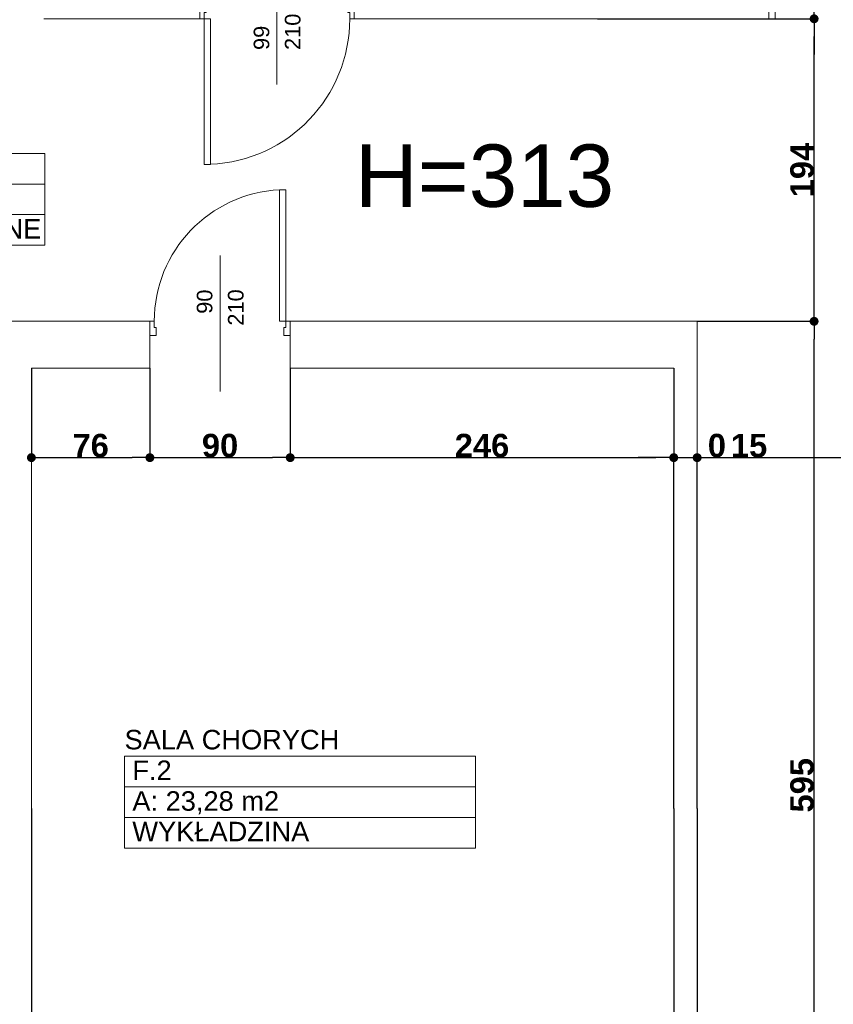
# Model space of a CAD drawing. Header units: millimetres. Extents: x 183299 to 1018155, y -286688 to 171278.
# Tile 88 of 100: x 433003 to 438221, y -101656 to -95342. Entities that reach past the tile are written whole.
import ezdxf
from ezdxf.enums import TextEntityAlignment as Align

# ---------------------------------------------------------------- set-up
doc = ezdxf.new("R2010")
doc.units = ezdxf.units.MM
doc.header["$MEASUREMENT"] = 0
for name, color, linetype in [('Drzwi ArchiCAD', 7, 'Continuous'), ('Elementy Modelu - Strefy', 7, 'Continuous'), ('inwentaryzacja_sciany', 7, 'Continuous'), ('Wymiarowanie - Ogólne', 7, 'Continuous'), ('Znaczniki Drzwi', 7, 'Continuous')]:
    doc.layers.add(name, color=color, linetype=linetype)
for name, color, linetype, lineweight in [('Drzwi ArchiCAD_Nr_Pióra__1', 7, 'Continuous', 13), ('Elementy Modelu - Strefy_Nr_Pióra__6', 250, 'Continuous', 18), ('inwentaryzacja_sciany_Nr_Pióra__1', 7, 'Continuous', 13), ('Opisy - Ogólne_Nr_Pióra__20', 1, 'Continuous', 0), ('Znaczniki Drzwi_Nr_Pióra__1', 7, 'Continuous', 13), ('Znaczniki Drzwi_Nr_Pióra__7', 7, 'Continuous', 35)]:
    doc.layers.add(name, color=color, linetype=linetype, lineweight=lineweight)
doc.layers.add('Drzwi ArchiCAD_Nr_Pióra__23', color=7, linetype='Continuous', lineweight=20, true_color=0xff6600)
doc.layers.add('Drzwi ArchiCAD_Nr_Pióra__3', color=7, linetype='Continuous', lineweight=18, true_color=0xff6600)
doc.styles.add('GENERATED_STYLE_1', font='arial.ttf')
doc.styles.add('GENERATED_STYLE_2', font='arialbd.ttf')
doc.styles.get("Standard").update_dxf_attribs({"font": 'txt', "bigfont": 'BIGFONT.SHX'})
doc.dimstyles.new('GENERATED_STYLE__1', dxfattribs={"dimtxt": 150, "dimasz": 114, "dimexe": 0.18, "dimexo": 0, "dimgap": 0.09, "dimtad": 1, "dimtih": 1, "dimtoh": 1, "dimdec": 0, "dimlfac": 0.1, "dimzin": 0, "dimdsep": 46, "dimtxsty": 'GENERATED_STYLE_2', "dimblk": 'ARROWHEAD_11', "dimblk1": 'ARROWHEAD_11', "dimblk2": 'ARROWHEAD_11', "dimcen": 0.09, "dimclrd": 256, "dimclre": 256, "dimclrt": 256, "dimazin": 0, "dimtfac": 1, "dimtdec": 4, "dimtmove": 0, "dimatfit": 3, "dimfxl": 1, "dimtolj": 1, "dimtzin": 0, "dimarcsym": 0})
doc.dimstyles.new('GENERATED_STYLE__2', dxfattribs={"dimtxt": 150, "dimasz": 114, "dimexe": 0.18, "dimexo": 0, "dimgap": 0.09, "dimtad": 1, "dimdec": 0, "dimlfac": 0.1, "dimzin": 0, "dimdsep": 46, "dimtxsty": 'GENERATED_STYLE_2', "dimblk": 'ARROWHEAD_11', "dimblk1": 'ARROWHEAD_11', "dimblk2": 'ARROWHEAD_11', "dimcen": 0.09, "dimclrd": 256, "dimclre": 256, "dimclrt": 256, "dimazin": 0, "dimtfac": 1, "dimtdec": 4, "dimtmove": 0, "dimatfit": 3, "dimfxl": 1, "dimtolj": 1, "dimtzin": 0, "dimarcsym": 0})

# ---------------------------------------------------------------- blocks, each defined once
blk = doc.blocks.new('KOMUNIKACJA_F.1_136_2', base_point=(257052.2, -96495.4))
at = {"layer": 'Elementy Modelu - Strefy_Nr_Pióra__6', "linetype": 'Continuous'}
for p, q in [((256283.3, -96298.9), (257821, -96298.9)), ((256283.3, -96495.4), (256283.3, -96298.9)), ((257821, -96298.9), (257821, -96495.4)), ((257821, -96495.4), (256283.3, -96495.4)), ((256283.3, -96495.4), (257821, -96495.4)), ((256283.3, -96691.8), (256283.3, -96495.4)), ((257821, -96495.4), (257821, -96691.8)), ((257821, -96691.8), (256283.3, -96691.8)), ((256283.3, -96691.8), (257821, -96691.8)), ((256283.3, -96888.2), (256283.3, -96691.8)), ((257821, -96691.8), (257821, -96888.2)), ((257821, -96888.2), (256283.3, -96888.2))]:
    blk.add_line(p, q, dxfattribs=at)
at = {"linetype": 'Continuous', "flags": 1}
for tag in ['ROOM_AREA', 'ROOM_PERIM', 'ROOM_WALLS_SURF', 'ROOM_DOORS_SURF', 'ROOM_WINDS_SURF', 'ROOM_BASELEV', 'ROOM_HEIGHT', 'ROOM_NET_AREA', 'ROOM_REDUCED_AREA', 'ROOM_CALC_AREA', 'ROOM_VOLUME']:
    blk.add_attdef(tag, text='', height=2000, dxfattribs=at).set_placement((257052.2, -97528.5), align=Align.BOTTOM_LEFT)
at = {"layer": 'Elementy Modelu - Strefy_Nr_Pióra__6', "linetype": 'Continuous', "insert": (256333.3, -96523.9), "char_height": 125, "attachment_point": 1, "style": 'GENERATED_STYLE_1'}
blk.add_mtext('{A: 71,92 m2}', dxfattribs=at)
at = {"layer": 'Elementy Modelu - Strefy_Nr_Pióra__6', "style": 'GENERATED_STYLE_1'}
for tag, p in [('ROOM_NAME', (256283.3, -96293)), ('ROOM_NUMBER', (256333.3, -96489.4)), ('basec', (256333.3, -96882.3))]:
    blk.add_attdef(tag, text='', height=125, dxfattribs=at).set_placement(p, align=Align.BOTTOM_LEFT)
blk = doc.blocks.new('SALA CHORYCH                   _F.2_137_2', base_point=(259457.6, -100360.6))
at = {"layer": 'Elementy Modelu - Strefy_Nr_Pióra__6', "linetype": 'Continuous'}
for p, q in [((258332.5, -100164.2), (260582.8, -100164.2)), ((258332.5, -100360.6), (258332.5, -100164.2)), ((260582.8, -100164.2), (260582.8, -100360.6)), ((260582.8, -100360.6), (258332.5, -100360.6)), ((258332.5, -100360.6), (260582.8, -100360.6)), ((258332.5, -100557), (258332.5, -100360.6)), ((260582.8, -100360.6), (260582.8, -100557)), ((260582.8, -100557), (258332.5, -100557)), ((258332.5, -100557), (260582.8, -100557)), ((258332.5, -100753.4), (258332.5, -100557)), ((260582.8, -100557), (260582.8, -100753.4)), ((260582.8, -100753.4), (258332.5, -100753.4))]:
    blk.add_line(p, q, dxfattribs=at)
at = {"linetype": 'Continuous', "flags": 1}
for tag in ['ROOM_AREA', 'ROOM_PERIM', 'ROOM_WALLS_SURF', 'ROOM_DOORS_SURF', 'ROOM_WINDS_SURF', 'ROOM_BASELEV', 'ROOM_HEIGHT', 'ROOM_NET_AREA', 'ROOM_REDUCED_AREA', 'ROOM_CALC_AREA', 'ROOM_VOLUME']:
    blk.add_attdef(tag, text='', height=2000, dxfattribs=at).set_placement((259457.6, -101393.7), align=Align.BOTTOM_LEFT)
at = {"layer": 'Elementy Modelu - Strefy_Nr_Pióra__6', "linetype": 'Continuous', "insert": (258382.5, -100389.2), "char_height": 125, "attachment_point": 1, "style": 'GENERATED_STYLE_1'}
blk.add_mtext('{A: 23,28 m2}', dxfattribs=at)
at = {"layer": 'Elementy Modelu - Strefy_Nr_Pióra__6', "style": 'GENERATED_STYLE_1'}
for tag, p in [('ROOM_NAME', (258332.5, -100158.2)), ('ROOM_NUMBER', (258382.5, -100354.7)), ('basec', (258382.5, -100747.5))]:
    blk.add_attdef(tag, text='', height=125, dxfattribs=at).set_placement(p, align=Align.BOTTOM_LEFT)
blk = doc.blocks.new('D1 Drzwi proste 12_65')
at = {"layer": 'Drzwi ArchiCAD_Nr_Pióra__1', "linetype": 'Continuous'}
for p, q in [((-450, 0), (-450, -90)), ((450, 0), (450, -90))]:
    blk.add_line(p, q, dxfattribs=at)
at = {"layer": 'Drzwi ArchiCAD_Nr_Pióra__23', "linetype": 'Continuous'}
for p, q in [((-422, 0), (-450, 0)), ((-450, 0), (-450, -90)), ((-422, -40), (-422, 0)), ((450, 0), (422, 0)), ((422, 0), (422, -40)), ((450, -90), (450, 0)), ((-410, -40), (-422, -40)), ((-410, -90), (-410, -40)), ((422, -40), (410, -40)), ((410, -40), (410, -90)), ((-450, -90), (-410, -90)), ((410, -90), (450, -90))]:
    blk.add_line(p, q, dxfattribs=at)
at = {"layer": 'Drzwi ArchiCAD_Nr_Pióra__3', "linetype": 'Continuous'}
for p, q in [((422, 844), (382, 844)), ((382, 844), (382, 0)), ((422, 0), (422, 844)), ((382, 0), (422, 0))]:
    blk.add_line(p, q, dxfattribs=at)
blk.add_arc((422, 0), 844, 92.71646, 180, dxfattribs=at)
blk = doc.blocks.new('Znacznik O 12_255')
at = {"layer": 'Znaczniki Drzwi_Nr_Pióra__1', "linetype": 'Continuous'}
blk.add_line((0, 421.4), (0, -450), dxfattribs=at)
at = {"layer": 'Znaczniki Drzwi_Nr_Pióra__7', "linetype": 'Continuous', "char_height": 100, "attachment_point": 7, "rotation": 90, "style": 'GENERATED_STYLE_1'}
for s, insert in [('{90}', (-47.9, 48.2)), ('{210}', (152.1, -27.7))]:
    blk.add_mtext(s, dxfattribs=dict(at, insert=insert))
blk = doc.blocks.new('Ściana_709_2', base_point=(248915.1, -97675.8))
at = {"layer": 'inwentaryzacja_sciany_Nr_Pióra__1', "linetype": 'Continuous'}
for p, q in [((258495.1, -97375.8), (255215.1, -97375.8)), ((258495.1, -97375.8), (258495.1, -97465.8)), ((259395.1, -97375.8), (259395.1, -97465.8)), ((262005.1, -97375.8), (259395.1, -97375.8)), ((258495.1, -97465.8), (258495.1, -97675.8)), ((259395.1, -97465.8), (259395.1, -97675.8)), ((257735.1, -97675.8), (258495.1, -97675.8)), ((259395.1, -97675.8), (261855.1, -97675.8))]:
    blk.add_line(p, q, dxfattribs=at)
at = {"layer": 'Drzwi ArchiCAD', "linetype": 'Continuous'}
blk.add_blockref('D1 Drzwi proste 12_65', (258945.1, -97375.8), dxfattribs=at)
at = {"layer": 'Znaczniki Drzwi'}
blk.add_blockref('Znacznik O 12_255', (258945.1, -97375.8), dxfattribs=at)
blk = doc.blocks.new('Ściana_710_2', base_point=(262005.1, -103325.8))
at = {"layer": 'inwentaryzacja_sciany_Nr_Pióra__1', "linetype": 'Continuous'}
for p, q in [((262005.1, -103325.8), (262005.1, -97375.8)), ((261855.1, -97675.8), (261855.1, -103325.8))]:
    blk.add_line(p, q, dxfattribs=at)
blk = doc.blocks.new('Ściana_711_2', base_point=(257735.1, -103325.8))
at = {"layer": 'inwentaryzacja_sciany_Nr_Pióra__1', "linetype": 'Continuous'}
for p, q in [((257585.1, -97675.8), (257585.1, -103325.8)), ((257735.1, -103325.8), (257735.1, -97675.8))]:
    blk.add_line(p, q, dxfattribs=at)
blk = doc.blocks.new('D1 Drzwi proste 12_68')
at = {"layer": 'Drzwi ArchiCAD_Nr_Pióra__1', "linetype": 'Continuous'}
for p, q in [((-495, 0), (-495, -90)), ((495, 0), (495, -90))]:
    blk.add_line(p, q, dxfattribs=at)
at = {"layer": 'Drzwi ArchiCAD_Nr_Pióra__23', "linetype": 'Continuous'}
for p, q in [((-467, 0), (-495, 0)), ((-495, 0), (-495, -90)), ((-467, -40), (-467, 0)), ((495, 0), (467, 0)), ((467, 0), (467, -40)), ((495, -90), (495, 0)), ((-455, -40), (-467, -40)), ((-455, -90), (-455, -40)), ((467, -40), (455, -40)), ((455, -40), (455, -90)), ((-495, -90), (-455, -90)), ((455, -90), (495, -90))]:
    blk.add_line(p, q, dxfattribs=at)
at = {"layer": 'Drzwi ArchiCAD_Nr_Pióra__3', "linetype": 'Continuous'}
for p, q in [((467, 934), (427, 934)), ((427, 934), (427, 0)), ((467, 0), (467, 934)), ((427, 0), (467, 0))]:
    blk.add_line(p, q, dxfattribs=at)
blk.add_arc((467, 0), 934, 92.45453, 180, dxfattribs=at)
blk = doc.blocks.new('Znacznik O 12_261')
at = {"layer": 'Znaczniki Drzwi_Nr_Pióra__1', "linetype": 'Continuous'}
blk.add_line((0, 421.4), (0, -250), dxfattribs=at)
at = {"layer": 'Znaczniki Drzwi_Nr_Pióra__7', "linetype": 'Continuous', "char_height": 100, "attachment_point": 7, "rotation": 270, "style": 'GENERATED_STYLE_1'}
for s, insert in [('{210}', (-152.1, 200)), ('{99}', (47.9, 200))]:
    blk.add_mtext(s, dxfattribs=dict(at, insert=insert))
blk = doc.blocks.new('D2 Asymetryczne 12_14')
at = {"layer": 'Drzwi ArchiCAD_Nr_Pióra__1', "linetype": 'Continuous'}
for p, q in [((-750, 0), (-750, -100)), ((750, 0), (750, -100))]:
    blk.add_line(p, q, dxfattribs=at)
at = {"layer": 'Drzwi ArchiCAD_Nr_Pióra__23', "linetype": 'Continuous'}
for p, q in [((-710, 0), (-750, 0)), ((-750, 0), (-750, -100)), ((-710, -100), (-710, 0)), ((750, 0), (710, 0)), ((710, 0), (710, -100)), ((750, -100), (750, 0)), ((-750, -100), (-710, -100)), ((710, -100), (750, -100))]:
    blk.add_line(p, q, dxfattribs=at)
at = {"layer": 'Drzwi ArchiCAD_Nr_Pióra__3', "linetype": 'Continuous'}
for p, q in [((710, 1093.4), (670, 1093.4)), ((670, 1093.4), (670, 0)), ((710, 0), (710, 1093.4)), ((-710, 0), (-710, 326.6)), ((-710, 326.6), (-670, 326.6)), ((-670, 326.6), (-670, 0)), ((-670, 0), (-710, 0)), ((670, 0), (710, 0))]:
    blk.add_line(p, q, dxfattribs=at)
for centre, radius, start, end in [((710, 0), 1093.4, 92.09512, 180), ((-710, 0), 326.6, 0, 83.01753)]:
    blk.add_arc(centre, radius, start, end, dxfattribs=at)
blk = doc.blocks.new('Znacznik O 12_262')
at = {"layer": 'Znaczniki Drzwi_Nr_Pióra__1', "linetype": 'Continuous'}
blk.add_line((0, -521.4), (0, 150), dxfattribs=at)
at = {"layer": 'Znaczniki Drzwi_Nr_Pióra__7', "linetype": 'Continuous', "char_height": 100, "attachment_point": 7, "rotation": 270, "style": 'GENERATED_STYLE_1'}
for s, insert in [('{210}', (-152.1, -72.3)), ('{150}', (47.9, -72.3))]:
    blk.add_mtext(s, dxfattribs=dict(at, insert=insert))
blk = doc.blocks.new('Ściana_717_2', base_point=(264915.1, -95435.8))
at = {"layer": 'inwentaryzacja_sciany_Nr_Pióra__1', "linetype": 'Continuous'}
for p, q in [((258815.1, -95335.8), (257915.1, -95335.8)), ((258815.1, -95345.8), (258815.1, -95335.8)), ((259805.1, -95345.8), (259805.1, -95335.8)), ((261865.1, -95335.8), (259805.1, -95335.8)), ((262465.1, -95335.8), (261965.1, -95335.8)), ((262465.1, -95335.8), (262465.1, -95435.8)), ((263965.1, -95335.8), (263965.1, -95435.8)), ((264915.1, -95335.8), (263965.1, -95335.8)), ((258815.1, -95435.8), (258815.1, -95345.8)), ((259805.1, -95435.8), (259805.1, -95345.8)), ((257815.1, -95435.8), (258815.1, -95435.8)), ((259805.1, -95435.8), (262465.1, -95435.8)), ((263965.1, -95435.8), (264915.1, -95435.8))]:
    blk.add_line(p, q, dxfattribs=at)
at = {"layer": 'Drzwi ArchiCAD', "linetype": 'Continuous', "xscale": -1}
blk.add_blockref('D2 Asymetryczne 12_14', (263215.1, -95335.8), dxfattribs=at)
at = {"layer": 'Drzwi ArchiCAD', "linetype": 'Continuous', "rotation": 180}
blk.add_blockref('D1 Drzwi proste 12_68', (259310.1, -95435.8), dxfattribs=at)
at = {"layer": 'Znaczniki Drzwi', "rotation": 180}
for name, p in [('Znacznik O 12_262', (263215.1, -95435.8)), ('Znacznik O 12_261', (259310.1, -95435.8))]:
    blk.add_blockref(name, p, dxfattribs=at)
blk = doc.blocks.new('ARROWHEAD_11')
at = {"linetype": 'Continuous'}
blk.add_line((0, 0), (-1, 0), dxfattribs=at)
at = {"linetype": 'Continuous', "const_width": 0.25, "flags": 128}
blk.add_lwpolyline([(-0.125, 0, 1), (0.125, 0, 1)], format="xyb", close=True, dxfattribs=at)
blk = doc.blocks.new('*D5241')
at = {"layer": 'Defpoints', "color": 0}
for p in [(432928, -100401.3), (433078, -100401.3), (433078, -104846.3)]:
    blk.add_point(p, dxfattribs=at)
at = {"layer": 'Wymiarowanie - Ogólne', "linetype": 'Continuous', "lineweight": -2}
for p, q in [((432928, -100401.3), (432928, -104846.5)), ((433078, -100401.3), (433078, -104846.5)), ((432814, -104846.3), (432700, -104846.3)), ((432928, -104846.3), (433078, -104846.3)), ((433192, -104846.3), (433516.1, -104846.3))]:
    blk.add_line(p, q, dxfattribs=at)
at = {"layer": 'Wymiarowanie - Ogólne', "lineweight": -2, "xscale": 114, "yscale": 114, "zscale": 114}
blk.add_blockref('ARROWHEAD_11', (432928, -104846.3), dxfattribs=at)
at = {"layer": 'Wymiarowanie - Ogólne', "lineweight": -2, "xscale": 114, "yscale": 114, "zscale": 114, "rotation": 180}
blk.add_blockref('ARROWHEAD_11', (433078, -104846.3), dxfattribs=at)
at = {"layer": 'Wymiarowanie - Ogólne', "insert": (433411, -104769.7), "char_height": 150, "attachment_point": 5, "style": 'GENERATED_STYLE_2'}
blk.add_mtext('\\A1;15', dxfattribs=at)
blk = doc.blocks.new('*D5242')
at = {"layer": 'Defpoints', "color": 0}
for p in [(433078, -100401.3), (437198, -100401.3), (437198, -104846.3)]:
    blk.add_point(p, dxfattribs=at)
at = {"layer": 'Wymiarowanie - Ogólne', "linetype": 'Continuous', "lineweight": -2}
for p, q in [((433078, -100401.3), (433078, -104846.5)), ((437198, -100401.3), (437198, -104846.5)), ((433192, -104846.3), (437084, -104846.3))]:
    blk.add_line(p, q, dxfattribs=at)
at = {"layer": 'Wymiarowanie - Ogólne', "lineweight": -2, "xscale": 114, "yscale": 114, "zscale": 114, "rotation": 180}
blk.add_blockref('ARROWHEAD_11', (433078, -104846.3), dxfattribs=at)
at = {"layer": 'Wymiarowanie - Ogólne', "lineweight": -2, "xscale": 114, "yscale": 114, "zscale": 114}
blk.add_blockref('ARROWHEAD_11', (437198, -104846.3), dxfattribs=at)
at = {"layer": 'Wymiarowanie - Ogólne', "insert": (435138, -104771), "char_height": 150, "attachment_point": 5, "style": 'GENERATED_STYLE_2'}
blk.add_mtext('\\A1;412', dxfattribs=at)
blk = doc.blocks.new('*D5243')
at = {"layer": 'Defpoints', "color": 0}
for p in [(437198, -100401.3), (437348, -100401.3), (437348, -104846.3)]:
    blk.add_point(p, dxfattribs=at)
at = {"layer": 'Wymiarowanie - Ogólne', "linetype": 'Continuous', "lineweight": -2}
for p, q in [((437198, -100401.3), (437198, -104846.5)), ((437348, -100401.3), (437348, -104846.5)), ((437084, -104846.3), (436970, -104846.3)), ((437198, -104846.3), (437348, -104846.3)), ((437462, -104846.3), (437786.1, -104846.3))]:
    blk.add_line(p, q, dxfattribs=at)
at = {"layer": 'Wymiarowanie - Ogólne', "lineweight": -2, "xscale": 114, "yscale": 114, "zscale": 114}
blk.add_blockref('ARROWHEAD_11', (437198, -104846.3), dxfattribs=at)
at = {"layer": 'Wymiarowanie - Ogólne', "lineweight": -2, "xscale": 114, "yscale": 114, "zscale": 114, "rotation": 180}
blk.add_blockref('ARROWHEAD_11', (437348, -104846.3), dxfattribs=at)
at = {"layer": 'Wymiarowanie - Ogólne', "insert": (437681, -104769.7), "char_height": 150, "attachment_point": 5, "style": 'GENERATED_STYLE_2'}
blk.add_mtext('\\A1;15', dxfattribs=at)
blk = doc.blocks.new('*D5244')
at = {"layer": 'Defpoints', "color": 0}
for p in [(440258, -94426.3), (437348, -100401.3), (440258, -104846.3)]:
    blk.add_point(p, dxfattribs=at)
at = {"layer": 'Wymiarowanie - Ogólne', "linetype": 'Continuous', "lineweight": -2}
for p, q in [((440258, -94426.3), (440258, -104846.5)), ((437348, -100401.3), (437348, -104846.5)), ((437462, -104846.3), (440144, -104846.3))]:
    blk.add_line(p, q, dxfattribs=at)
at = {"layer": 'Wymiarowanie - Ogólne', "lineweight": -2, "xscale": 114, "yscale": 114, "zscale": 114, "rotation": 180}
blk.add_blockref('ARROWHEAD_11', (437348, -104846.3), dxfattribs=at)
at = {"layer": 'Wymiarowanie - Ogólne', "lineweight": -2, "xscale": 114, "yscale": 114, "zscale": 114}
blk.add_blockref('ARROWHEAD_11', (440258, -104846.3), dxfattribs=at)
at = {"layer": 'Wymiarowanie - Ogólne', "insert": (438803, -104769.6), "char_height": 150, "attachment_point": 5, "style": 'GENERATED_STYLE_2'}
blk.add_mtext('\\A1;291', dxfattribs=at)
blk = doc.blocks.new('*D6581')
at = {"layer": 'Defpoints', "color": 0}
for p in [(433078, -97576.3), (433838, -97576.3), (433838, -98150.5)]:
    blk.add_point(p, dxfattribs=at)
at = {"layer": 'Wymiarowanie - Ogólne', "linetype": 'Continuous', "lineweight": -2}
for p, q in [((433078, -97576.3), (433078, -98150.7)), ((433838, -97576.3), (433838, -98150.7)), ((433192, -98150.5), (433724, -98150.5))]:
    blk.add_line(p, q, dxfattribs=at)
at = {"layer": 'Wymiarowanie - Ogólne', "lineweight": -2, "xscale": 114, "yscale": 114, "zscale": 114, "rotation": 180}
blk.add_blockref('ARROWHEAD_11', (433078, -98150.5), dxfattribs=at)
at = {"layer": 'Wymiarowanie - Ogólne', "lineweight": -2, "xscale": 114, "yscale": 114, "zscale": 114}
blk.add_blockref('ARROWHEAD_11', (433838, -98150.5), dxfattribs=at)
at = {"layer": 'Wymiarowanie - Ogólne', "insert": (433458, -98073.9), "char_height": 150, "attachment_point": 5, "style": 'GENERATED_STYLE_2'}
blk.add_mtext('\\A1;76', dxfattribs=at)
blk = doc.blocks.new('*D6582')
at = {"layer": 'Defpoints', "color": 0}
for p in [(433838, -97576.3), (434738, -97576.3), (434738, -98150.5)]:
    blk.add_point(p, dxfattribs=at)
at = {"layer": 'Wymiarowanie - Ogólne', "linetype": 'Continuous', "lineweight": -2}
for p, q in [((433838, -97576.3), (433838, -98150.7)), ((434738, -97576.3), (434738, -98150.7)), ((433952, -98150.5), (434624, -98150.5))]:
    blk.add_line(p, q, dxfattribs=at)
at = {"layer": 'Wymiarowanie - Ogólne', "lineweight": -2, "xscale": 114, "yscale": 114, "zscale": 114, "rotation": 180}
blk.add_blockref('ARROWHEAD_11', (433838, -98150.5), dxfattribs=at)
at = {"layer": 'Wymiarowanie - Ogólne', "lineweight": -2, "xscale": 114, "yscale": 114, "zscale": 114}
blk.add_blockref('ARROWHEAD_11', (434738, -98150.5), dxfattribs=at)
at = {"layer": 'Wymiarowanie - Ogólne', "insert": (434288, -98073.8), "char_height": 150, "attachment_point": 5, "style": 'GENERATED_STYLE_2'}
blk.add_mtext('\\A1;90', dxfattribs=at)
blk = doc.blocks.new('*D6583')
at = {"layer": 'Defpoints', "color": 0}
for p in [(434738, -97576.3), (437198, -97576.3), (437198, -98150.5)]:
    blk.add_point(p, dxfattribs=at)
at = {"layer": 'Wymiarowanie - Ogólne', "linetype": 'Continuous', "lineweight": -2}
for p, q in [((434738, -97576.3), (434738, -98150.7)), ((437198, -97576.3), (437198, -98150.7)), ((434852, -98150.5), (437084, -98150.5))]:
    blk.add_line(p, q, dxfattribs=at)
at = {"layer": 'Wymiarowanie - Ogólne', "lineweight": -2, "xscale": 114, "yscale": 114, "zscale": 114, "rotation": 180}
blk.add_blockref('ARROWHEAD_11', (434738, -98150.5), dxfattribs=at)
at = {"layer": 'Wymiarowanie - Ogólne', "lineweight": -2, "xscale": 114, "yscale": 114, "zscale": 114}
blk.add_blockref('ARROWHEAD_11', (437198, -98150.5), dxfattribs=at)
at = {"layer": 'Wymiarowanie - Ogólne', "insert": (435968, -98073.9), "char_height": 150, "attachment_point": 5, "style": 'GENERATED_STYLE_2'}
blk.add_mtext('\\A1;246', dxfattribs=at)
blk = doc.blocks.new('*D6584')
at = {"layer": 'Defpoints', "color": 0}
for p in [(437198, -97576.3), (437198, -98150.5), (437198, -100401.3)]:
    blk.add_point(p, dxfattribs=at)
at = {"layer": 'Wymiarowanie - Ogólne', "linetype": 'Continuous', "lineweight": -2}
for p, q in [((437198, -97576.3), (437198, -98150.7)), ((437084, -98150.5), (436970, -98150.5)), ((437198, -100401.3), (437198, -98150.3)), ((437198, -98150.5), (437198, -98150.5)), ((437312, -98150.5), (437523.3, -98150.5))]:
    blk.add_line(p, q, dxfattribs=at)
at = {"layer": 'Wymiarowanie - Ogólne', "lineweight": -2, "xscale": 114, "yscale": 114, "zscale": 114}
blk.add_blockref('ARROWHEAD_11', (437198, -98150.5), dxfattribs=at)
at = {"layer": 'Wymiarowanie - Ogólne', "lineweight": -2, "xscale": 114, "yscale": 114, "zscale": 114, "rotation": 180}
blk.add_blockref('ARROWHEAD_11', (437198, -98150.5), dxfattribs=at)
at = {"layer": 'Wymiarowanie - Ogólne', "insert": (437474.6, -98073.9), "char_height": 150, "attachment_point": 5, "style": 'GENERATED_STYLE_2'}
blk.add_mtext('\\A1;0', dxfattribs=at)
blk = doc.blocks.new('*D6585')
at = {"layer": 'Defpoints', "color": 0}
for p in [(437348, -98150.5), (437198, -100401.3), (437348, -100401.3)]:
    blk.add_point(p, dxfattribs=at)
at = {"layer": 'Wymiarowanie - Ogólne', "linetype": 'Continuous', "lineweight": -2}
for p, q in [((437084, -98150.5), (436970, -98150.5)), ((437198, -100401.3), (437198, -98150.3)), ((437198, -98150.5), (437348, -98150.5)), ((437348, -100401.3), (437348, -98150.3)), ((437462, -98150.5), (437786.1, -98150.5))]:
    blk.add_line(p, q, dxfattribs=at)
at = {"layer": 'Wymiarowanie - Ogólne', "lineweight": -2, "xscale": 114, "yscale": 114, "zscale": 114}
blk.add_blockref('ARROWHEAD_11', (437198, -98150.5), dxfattribs=at)
at = {"layer": 'Wymiarowanie - Ogólne', "lineweight": -2, "xscale": 114, "yscale": 114, "zscale": 114, "rotation": 180}
blk.add_blockref('ARROWHEAD_11', (437348, -98150.5), dxfattribs=at)
at = {"layer": 'Wymiarowanie - Ogólne', "insert": (437681, -98073.9), "char_height": 150, "attachment_point": 5, "style": 'GENERATED_STYLE_2'}
blk.add_mtext('\\A1;15', dxfattribs=at)
blk = doc.blocks.new('*D6586')
at = {"layer": 'Defpoints', "color": 0}
for p in [(440258, -96966.3), (440258, -98150.5), (437348, -100401.3)]:
    blk.add_point(p, dxfattribs=at)
at = {"layer": 'Wymiarowanie - Ogólne', "linetype": 'Continuous', "lineweight": -2}
for p, q in [((440258, -96966.3), (440258, -98150.7)), ((437348, -100401.3), (437348, -98150.3)), ((437462, -98150.5), (440144, -98150.5))]:
    blk.add_line(p, q, dxfattribs=at)
at = {"layer": 'Wymiarowanie - Ogólne', "lineweight": -2, "xscale": 114, "yscale": 114, "zscale": 114, "rotation": 180}
blk.add_blockref('ARROWHEAD_11', (437348, -98150.5), dxfattribs=at)
at = {"layer": 'Wymiarowanie - Ogólne', "lineweight": -2, "xscale": 114, "yscale": 114, "zscale": 114}
blk.add_blockref('ARROWHEAD_11', (440258, -98150.5), dxfattribs=at)
at = {"layer": 'Wymiarowanie - Ogólne', "insert": (438803, -98073.8), "char_height": 150, "attachment_point": 5, "style": 'GENERATED_STYLE_2'}
blk.add_mtext('\\A1;291', dxfattribs=at)
blk = doc.blocks.new('*D6587')
at = {"layer": 'Defpoints', "color": 0}
for p in [(437348, -97276.3), (438098.1, -97276.3), (437348, -103226.3)]:
    blk.add_point(p, dxfattribs=at)
at = {"layer": 'Wymiarowanie - Ogólne', "linetype": 'Continuous', "lineweight": -2}
for p, q in [((437348, -97276.3), (438098.2, -97276.3)), ((438098.1, -103112.3), (438098.1, -97390.3)), ((437348, -103226.3), (438098.2, -103226.3))]:
    blk.add_line(p, q, dxfattribs=at)
at = {"layer": 'Wymiarowanie - Ogólne', "lineweight": -2, "xscale": 114, "yscale": 114, "zscale": 114}
for p, rotation in [((438098.1, -97276.3), 90), ((438098.1, -103226.3), 270)]:
    blk.add_blockref('ARROWHEAD_11', p, dxfattribs=dict(at, rotation=rotation))
at = {"layer": 'Wymiarowanie - Ogólne', "insert": (438021.3, -100251.3), "char_height": 150, "attachment_point": 5, "rotation": 90, "style": 'GENERATED_STYLE_2'}
blk.add_mtext('\\A1;595', dxfattribs=at)
blk = doc.blocks.new('*D6588')
at = {"layer": 'Defpoints', "color": 0}
for p in [(436708, -95336.3), (438098.1, -95336.3), (437348, -97276.3)]:
    blk.add_point(p, dxfattribs=at)
at = {"layer": 'Wymiarowanie - Ogólne', "linetype": 'Continuous', "lineweight": -2}
for p, q in [((436708, -95336.3), (438098.2, -95336.3)), ((438098.1, -97162.3), (438098.1, -95450.3)), ((437348, -97276.3), (438098.2, -97276.3))]:
    blk.add_line(p, q, dxfattribs=at)
at = {"layer": 'Wymiarowanie - Ogólne', "lineweight": -2, "xscale": 114, "yscale": 114, "zscale": 114}
for p, rotation in [((438098.1, -95336.3), 90), ((438098.1, -97276.3), 270)]:
    blk.add_blockref('ARROWHEAD_11', p, dxfattribs=dict(at, rotation=rotation))
at = {"layer": 'Wymiarowanie - Ogólne', "insert": (438021.3, -96306.3), "char_height": 150, "attachment_point": 5, "rotation": 90, "style": 'GENERATED_STYLE_2'}
blk.add_mtext('\\A1;194', dxfattribs=at)
blk = doc.blocks.new('*D6589')
at = {"layer": 'Defpoints', "color": 0}
for p in [(436708, -95236.3), (438098.1, -95236.3), (436708, -95336.3)]:
    blk.add_point(p, dxfattribs=at)
at = {"layer": 'Wymiarowanie - Ogólne', "linetype": 'Continuous', "lineweight": -2}
for p, q in [((438098.1, -95122.3), (438098.1, -94802.2)), ((436708, -95236.3), (438098.2, -95236.3)), ((438098.1, -95336.3), (438098.1, -95236.3)), ((436708, -95336.3), (438098.2, -95336.3)), ((438098.1, -95450.3), (438098.1, -95564.3))]:
    blk.add_line(p, q, dxfattribs=at)
at = {"layer": 'Wymiarowanie - Ogólne', "lineweight": -2, "xscale": 114, "yscale": 114, "zscale": 114}
for p, rotation in [((438098.1, -95236.3), 270), ((438098.1, -95336.3), 90)]:
    blk.add_blockref('ARROWHEAD_11', p, dxfattribs=dict(at, rotation=rotation))
at = {"layer": 'Wymiarowanie - Ogólne', "insert": (438021.5, -94905.3), "char_height": 150, "attachment_point": 5, "rotation": 90, "style": 'GENERATED_STYLE_2'}
blk.add_mtext('\\A1;10', dxfattribs=at)

msp = doc.modelspace()

# ---------------------------------------------------------------- block references
at = {"layer": 'Elementy Modelu - Strefy', "linetype": 'Continuous'}
ref = msp.add_blockref('KOMUNIKACJA_F.1_136_2', (432395.07882, -96395.92652), dxfattribs=at)
ref.add_attrib('ROOM_NAME', 'KOMUNIKACJA', dxfattribs={"layer": 'Elementy Modelu - Strefy_Nr_Pióra__6', "color": 5, "linetype": 'Continuous', "height": 125, "style": 'GENERATED_STYLE_1'}).set_placement((431626.22007, -96193.58417), align=Align.BOTTOM_LEFT)
ref.add_attrib('ROOM_NUMBER', 'F.1', dxfattribs={"layer": 'Elementy Modelu - Strefy_Nr_Pióra__6', "color": 5, "linetype": 'Continuous', "height": 125, "style": 'GENERATED_STYLE_1'}).set_placement((431676.22007, -96390.01274), align=Align.BOTTOM_LEFT)
ref.add_attrib('basec', 'PŁ. CERAMICZNE', dxfattribs={"layer": 'Elementy Modelu - Strefy_Nr_Pióra__6', "color": 5, "linetype": 'Continuous', "height": 125, "style": 'GENERATED_STYLE_1'}).set_placement((431676.22007, -96782.86988), align=Align.BOTTOM_LEFT)
ref = msp.add_blockref('SALA CHORYCH                   _F.2_137_2', (434800.52331, -100261.15019), dxfattribs=at)
ref.add_attrib('ROOM_NAME', 'SALA CHORYCH', dxfattribs={"layer": 'Elementy Modelu - Strefy_Nr_Pióra__6', "color": 5, "linetype": 'Continuous', "height": 125, "style": 'GENERATED_STYLE_1'}).set_placement((433675.37961, -100058.80784), align=Align.BOTTOM_LEFT)
ref.add_attrib('ROOM_NUMBER', 'F.2', dxfattribs={"layer": 'Elementy Modelu - Strefy_Nr_Pióra__6', "color": 5, "linetype": 'Continuous', "height": 125, "style": 'GENERATED_STYLE_1'}).set_placement((433725.37961, -100255.23641), align=Align.BOTTOM_LEFT)
ref.add_attrib('basec', 'WYKŁADZINA', dxfattribs={"layer": 'Elementy Modelu - Strefy_Nr_Pióra__6', "color": 5, "linetype": 'Continuous', "height": 125, "style": 'GENERATED_STYLE_1'}).set_placement((433725.37961, -100648.09355), align=Align.BOTTOM_LEFT)
at = {"layer": 'inwentaryzacja_sciany'}
for name, p in [('Ściana_717_2', (440257.95206, -95336.32699)), ('Ściana_709_2', (424257.95206, -97576.32699)), ('Ściana_710_2', (437347.95206, -103226.32699)), ('Ściana_711_2', (433077.95206, -103226.32699))]:
    msp.add_blockref(name, p, dxfattribs=at)

# ---------------------------------------------------------------- texts
at = {"layer": 'Opisy - Ogólne_Nr_Pióra__20', "linetype": 'Continuous', "insert": (435984.26078, -96345.12976), "char_height": 400, "attachment_point": 5, "style": 'GENERATED_STYLE_1'}
msp.add_mtext('{H=313}', dxfattribs=at)

# ---------------------------------------------------------------- dimensions: what is measured, and where the dimension line sits
at = {"layer": 'Wymiarowanie - Ogólne', "linetype": 'Continuous'}
for base, p1, p2, picture, middle in [((440257.95206, -104846.32699), (437347.95206, -100401.32699), (440257.95206, -94426.32699), '*D5244', (438802.95206, -104769.58699)), ((440257.95206, -98150.5214), (437347.95206, -100401.32699), (440257.95206, -96966.32699), '*D6586', (438802.95206, -98073.7814)), ((433837.95206, -98150.5214), (433077.95206, -97576.32699), (433837.95206, -97576.32699), '*D6581', (433457.95206, -98073.9314)), ((434737.95206, -98150.5214), (433837.95206, -97576.32699), (434737.95206, -97576.32699), '*D6582', (434287.95206, -98073.7814)), ((437197.95206, -98150.5214), (434737.95206, -97576.32699), (437197.95206, -97576.32699), '*D6583', (435967.95206, -98073.9314)), ((437197.9520646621, -98150.5213990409), (437197.9520646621, -97576.3269934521), (437197.9520646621, -100401.3269934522), '*D6584', (437474.6420646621, -98073.9313990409)), ((437347.95206, -98150.5214), (437197.95206, -100401.32699), (437347.95206, -100401.32699), '*D6585', (437681.04206, -98073.9314)), ((433077.95206, -104846.32699), (432927.95206, -100401.32699), (433077.95206, -100401.32699), '*D5241', (433411.04206, -104769.73699)), ((437197.95206, -104846.32699), (433077.95206, -100401.32699), (437197.95206, -100401.32699), '*D5242', (435137.95206, -104771.01199)), ((437347.95206, -104846.32699), (437197.95206, -100401.32699), (437347.95206, -100401.32699), '*D5243', (437681.04206, -104769.73699))]:
    dim = msp.add_linear_dim(base=base, p1=p1, p2=p2, dimstyle='GENERATED_STYLE__1', dxfattribs=at)
    dim.commit()
    dim.dimension.update_dxf_attribs({"geometry": picture, "text_midpoint": middle})
for base, p1, p2, picture, middle in [((438098.06372, -95236.32699), (436707.95206, -95336.32699), (436707.95206, -95236.32699), '*D6589', (438021.47372, -94905.26199)), ((438098.06372, -95336.32699), (437347.95206, -97276.32699), (436707.95206, -95336.32699), '*D6588', (438021.32372, -96306.32699)), ((438098.06372, -97276.32699), (437347.95206, -103226.32699), (437347.95206, -97276.32699), '*D6587', (438021.32372, -100251.32699))]:
    dim = msp.add_linear_dim(base=base, p1=p1, p2=p2, angle=90, dimstyle='GENERATED_STYLE__2', dxfattribs=at)
    dim.commit()
    dim.dimension.update_dxf_attribs({"geometry": picture, "text_midpoint": middle})

doc.saveas('drawing.dxf')
